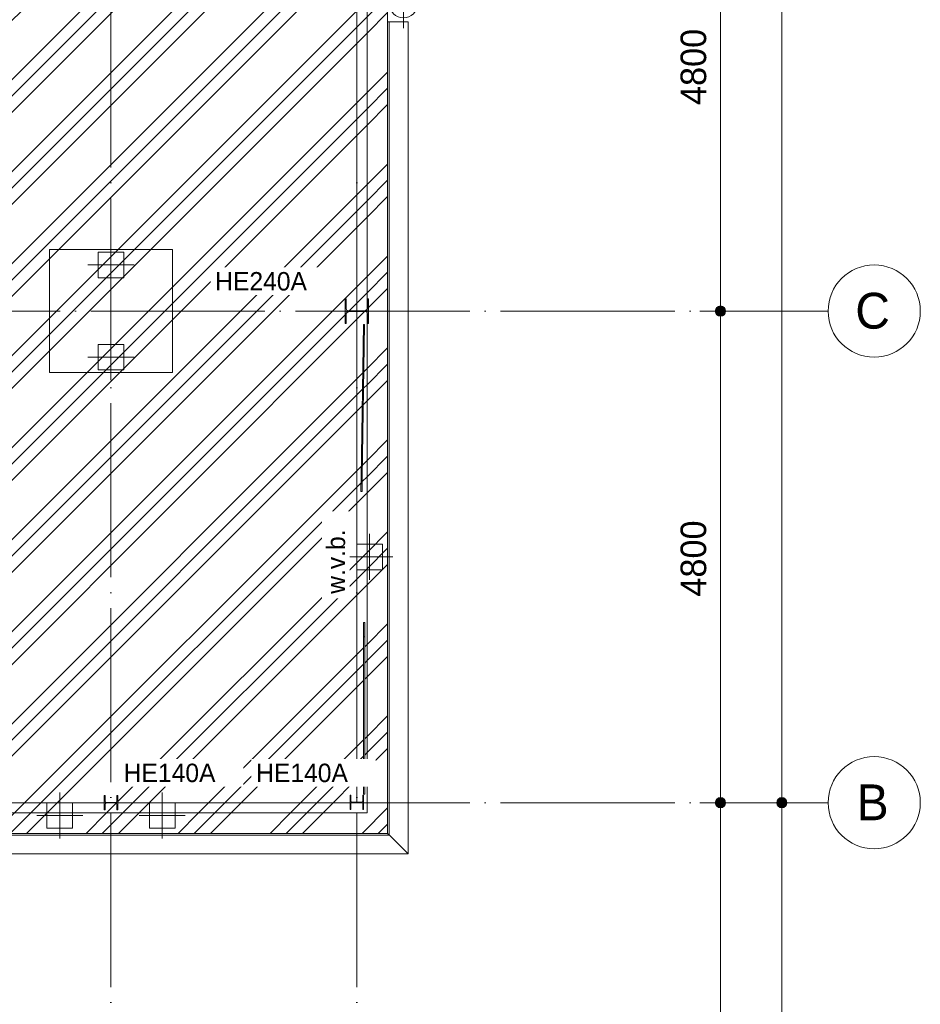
# Model space of a CAD drawing. Header units: millimetres. Extents: x -2900 to 56100, y -900 to 49332.
# Tile 27 of 35: x 47309 to 56100, y 7831 to 17445. Entities that reach past the tile are written whole.
import ezdxf

# ---------------------------------------------------------------- set-up
doc = ezdxf.new("R2010")
doc.units = ezdxf.units.MM
for name, pattern in [('WSP_hartlijn', [800, 500, -100, 100, -100]), ('WSP_hhidden', [250, 150, -100]), ('WSP_stramienlijn', [2000, 1700, -150, 0, -150])]:
    doc.linetypes.add(name, pattern=pattern)
for name, color, linetype, lineweight in [('00_algemeen - hartlijn', 7, 'WSP_hartlijn', 13), ('00_algemeen - hhidden - 0_13mm', 7, 'WSP_hhidden', 13), ('00_maatvoering', 8, 'Continuous', 13), ('00_maatvoering-100', 8, 'Continuous', 13), ('07_stramien', 4, 'Continuous', 13), ('16_funderingsconstructies', 2, 'Continuous', 18), ('17_paalfunderingen - beton', 2, 'Continuous', 18), ('23_vloeren', 2, 'Continuous', 18), ('23_vloeren - hatch', 1, 'Continuous', 18), ('28_hoofddraagconstructies - kolommen en liggers', 1, 'Continuous', 13), ('28_hoofddraagconstructies - kolommen en liggers - staal', 1, 'Continuous', 13), ('28_hoofddraagconstructies - kolommen en liggers - staal -cut-', 2, 'Continuous', 13), ('28_hoofddraagconstructies - tags', 7, 'Continuous', 18)]:
    doc.layers.add(name, color=color, linetype=linetype, lineweight=lineweight)
doc.layers.add('16_funderingsconstructies - voeten en balken', color=2, linetype='Continuous')
doc.styles.add('Revittext', font='txt', dxfattribs={"height": 350})
doc.styles.add('Revittext_1', font='txt', dxfattribs={"height": 250})
doc.styles.add('Revittext_2', font='txt', dxfattribs={"height": 180})
doc.styles.add('Revittext_I', font='txt', dxfattribs={"height": 180})
doc.dimstyles.new('WSP_25_-_transparant', dxfattribs={"dimscale": 304.8, "dimtxt": 252.223969, "dimasz": 1.312336, "dimexe": 0.656168, "dimexo": 0.0625, "dimgap": 0.213255, "dimtad": 1, "dimdec": 0, "dimzin": 0, "dimdsep": 46, "dimtxsty": 'Revittext_1', "dimblk1": 'DOTSMALL', "dimblk2": 'DOTSMALL', "dimsah": 1, "dimcen": 0.09, "dimdle": 0.656168, "dimazin": 0, "dimtfac": 1, "dimtdec": 4, "dimtix": 1, "dimtmove": 0, "dimatfit": 3, "dimfxl": 0.656168, "dimfxlon": 1, "dimtvp": 1, "dimtolj": 1, "dimtzin": 0, "dimarcsym": 2})
pattern_1 = [(45, (0, 0), (-449.013, 449.013), []), (45, (158.75, 0), (0, 898.0256), []), (45, (-158.75, 0), (0, 898.0256), [])]

# ---------------------------------------------------------------- blocks, each defined once
blk = doc.blocks.new('28_WSP_SC_staal - HE v21-0 - HE140A - S235-1323463-beg gr - plot - 100')
at = {"layer": '28_hoofddraagconstructies - kolommen en liggers', "linetype": 'WSP_hhidden'}
blk.add_hatch(color=256, dxfattribs=at).paths.add_polyline_path([(-70, -66.5), (70, -66.5), (70, -58), (14.7, -58), (6.3, -54.5), (2.7, -46), (2.7, 46), (6.3, 54.5), (14.7, 58), (70, 58), (70, 66.5), (-70, 66.5), (-70, 58), (-14.8, 58), (-6.3, 54.5), (-2.8, 46), (-2.8, -46), (-6.3, -54.5), (-14.8, -58), (-70, -58)])
at = {"layer": '28_hoofddraagconstructies - kolommen en liggers - staal -cut-'}
for p, q in [((70, 66.5), (-70, 66.5)), ((-70, 66.5), (-70, 58)), ((-70, 58), (-14.8, 58)), ((-2.8, 46), (-2.8, -46)), ((2.7, -46), (2.7, 46)), ((14.7, 58), (70, 58)), ((70, 58), (70, 66.5)), ((-70, -58), (-70, -66.5)), ((-14.8, -58), (-70, -58)), ((-70, -66.5), (70, -66.5)), ((70, -58), (14.7, -58)), ((70, -66.5), (70, -58))]:
    blk.add_line(p, q, dxfattribs=at)
for centre, start, end in [((-14.8, 46), 0, 90), ((14.7, 46), 90, 180), ((-14.8, -46), 270, 0), ((14.7, -46), 180, 270)]:
    blk.add_arc(centre, 12, start, end, dxfattribs=at)
blk = doc.blocks.new('28_WSP_SF_staal - STRIP v18-0 - RECT 80x10-1328601-beg gr - plot - 100')
at = {"layer": '28_hoofddraagconstructies - kolommen en liggers', "linetype": 'WSP_hhidden'}
blk.add_hatch(color=256, dxfattribs=at).paths.add_polyline_path([(50650.3, 12839), (50652.3, 12979.6), (50642.4, 12979.8), (50640.3, 12839.2)])
at = {"layer": '28_hoofddraagconstructies - kolommen en liggers - staal'}
for p, q in [((50642.4, 12979.8), (50664.6, 14469.6)), ((50674.6, 14469.4), (50652.3, 12979.6)), ((50664.6, 14469.6), (50674.6, 14469.4))]:
    blk.add_line(p, q, dxfattribs=at)
at = {"layer": '28_hoofddraagconstructies - kolommen en liggers - staal -cut-'}
for p, q in [((50642.4, 12979.8), (50640.3, 12839.2)), ((50652.3, 12979.6), (50642.4, 12979.8)), ((50650.3, 12839), (50652.3, 12979.6)), ((50640.3, 12839.2), (50650.3, 12839))]:
    blk.add_line(p, q, dxfattribs=at)
blk = doc.blocks.new('28_WSP_SF_staal - STRIP v18-0 - RECT 80x10-1328602-beg gr - plot - 100')
at = {"layer": '28_hoofddraagconstructies - kolommen en liggers', "linetype": 'WSP_hhidden'}
blk.add_hatch(color=256, dxfattribs=at).paths.add_polyline_path([(50676.5, 11420.3), (50676.5, 11560.9), (50666.5, 11560.9), (50666.5, 11420.3)])
at = {"layer": '28_hoofddraagconstructies - kolommen en liggers - staal'}
for p, q in [((50666.5, 9883.2), (50666.5, 11420.3)), ((50676.5, 11420.3), (50676.5, 9883.2)), ((50676.5, 9883.2), (50666.5, 9883.2))]:
    blk.add_line(p, q, dxfattribs=at)
at = {"layer": '28_hoofddraagconstructies - kolommen en liggers - staal -cut-'}
for p, q in [((50666.5, 11560.9), (50666.5, 11420.3)), ((50676.5, 11560.9), (50666.5, 11560.9)), ((50676.5, 11420.3), (50676.5, 11560.9)), ((50666.5, 11420.3), (50676.5, 11420.3))]:
    blk.add_line(p, q, dxfattribs=at)
blk = doc.blocks.new('28_WSP_SF_staal - HFL v21-0 - Lequ 200x200x16 - S235-1217634-beg gr - plot - 100')
at = {"layer": '00_algemeen - hhidden - 0_13mm'}
blk.add_line((-4784, 39.2), (4816, 39.2), dxfattribs=at)
blk = doc.blocks.new('17_WSP_FD_beton - fundatiepaal v21-1 - ø273_285 _stalen buis_ met kopmoment-1364903-beg gr - plot - 100')
at = {"layer": '00_algemeen - hartlijn'}
for p, q in [((0, -236.5), (0, 236.5)), ((-236.5, 0), (236.5, 0))]:
    blk.add_line(p, q, dxfattribs=at)
at = {"layer": '17_paalfunderingen - beton'}
blk.add_circle((0, 0), 136.5, dxfattribs=at)
blk = doc.blocks.new('28_WSP_SF_staal - HFL v21-0 - Lequ 200x200x16 - S235-1357833-beg gr - plot - 100')
at = {"layer": '00_algemeen - hhidden - 0_13mm'}
blk.add_line((-3962.5, -39.2), (3978.5, -39.2), dxfattribs=at)
blk = doc.blocks.new('17_WSP_FD_prefab - fundatiepaal v18-0 - 250x250-V15-beg gr - plot - 100')
at = {"layer": '16_funderingsconstructies', "color": 55, "lineweight": 13}
for p, q in [((0, -225), (0, 225)), ((-125, 125), (-125, -125)), ((125, -125), (125, 125)), ((-225, 0), (225, 0)), ((-125, -125), (125, -125))]:
    blk.add_line(p, q, dxfattribs=at)
blk = doc.blocks.new('17_WSP_FD_prefab - fundatiepaal v18-0 - 250x250-1089444-beg gr - plot - 100')
at = {"layer": '16_funderingsconstructies', "color": 55, "lineweight": 13}
for p, q in [((0, -225), (0, 225)), ((125, 125), (-125, 125)), ((-125, 125), (-125, -125)), ((125, -125), (125, 125)), ((-225, 0), (225, 0)), ((-125, -125), (125, -125))]:
    blk.add_line(p, q, dxfattribs=at)
blk = doc.blocks.new('17_WSP_FD_prefab - fundatiepaal v18-0 - 250x250-V18-beg gr - plot - 100')
at = {"layer": '16_funderingsconstructies', "color": 55, "lineweight": 13}
for p, q in [((0, -225), (0, 225)), ((125, 125), (-125, 125)), ((125, -125), (125, 125)), ((-225, 0), (225, 0)), ((-125, -125), (125, -125))]:
    blk.add_line(p, q, dxfattribs=at)
blk = doc.blocks.new('Grid - Stramienbol 9_0mm-3500-beg gr - plot - 100')
at = {"layer": '07_stramien'}
blk.add_circle((0, 0), 4.5, dxfattribs=at)
blk = doc.blocks.new('DIMBLOCK47-beg gr - plot - 100')
at = {"layer": '00_maatvoering-100'}
h = blk.add_hatch(color=256, dxfattribs=at)
edge = h.paths.add_edge_path()
edge.add_arc((54148.7, 19400), 50, 0, 360)
h = blk.add_hatch(color=256, dxfattribs=at)
edge = h.paths.add_edge_path()
edge.add_arc((54148.7, 14600), 50, 0, 360)
for p, q in [((54348.7, 19400), (53948.7, 19400)), ((54148.7, 19400), (54148.7, 14600)), ((54148.7, 19400), (54348.7, 19400)), ((54348.7, 14600), (53948.7, 14600)), ((54148.7, 14600), (54348.7, 14600))]:
    blk.add_line(p, q, dxfattribs=at)
for centre in [(54148.7, 19400), (54148.7, 14600)]:
    blk.add_circle(centre, 50, dxfattribs=at)
at = {"layer": '00_maatvoering-100', "color": 0, "insert": (53759.9, 16612), "char_height": 250, "width": 931.288, "attachment_point": 1, "rotation": 90, "line_spacing_factor": 0.931288, "style": 'Revittext_1'}
blk.add_mtext('4800', dxfattribs=at)
blk = doc.blocks.new('_DotSmall')
at = {"color": 0, "linetype": 'ByBlock', "const_width": 0.5}
blk.add_lwpolyline([(-0.0625, 0, 1), (0.0625, 0, 1)], format="xyb", close=True, dxfattribs=at)
blk = doc.blocks.new('DIMBLOCK48-beg gr - plot - 100')
at = {"layer": '00_maatvoering-100'}
h = blk.add_hatch(color=256, dxfattribs=at)
edge = h.paths.add_edge_path()
edge.add_arc((54148.7, 14600), 50, 0, 360)
h = blk.add_hatch(color=256, dxfattribs=at)
edge = h.paths.add_edge_path()
edge.add_arc((54148.7, 9800), 50, 0, 360)
for p, q in [((54348.7, 14600), (53948.7, 14600)), ((54148.7, 14600), (54148.7, 9800)), ((54148.7, 14600), (54348.7, 14600)), ((54348.7, 9800), (53948.7, 9800)), ((54148.7, 9800), (54348.7, 9800))]:
    blk.add_line(p, q, dxfattribs=at)
for centre in [(54148.7, 14600), (54148.7, 9800)]:
    blk.add_circle(centre, 50, dxfattribs=at)
at = {"layer": '00_maatvoering-100', "color": 0, "insert": (53759.9, 11812), "char_height": 250, "width": 931.288, "attachment_point": 1, "rotation": 90, "line_spacing_factor": 0.931288, "style": 'Revittext_1'}
blk.add_mtext('4800', dxfattribs=at)
blk = doc.blocks.new('DIMBLOCK49-beg gr - plot - 100')
at = {"layer": '00_maatvoering-100'}
h = blk.add_hatch(color=256, dxfattribs=at)
edge = h.paths.add_edge_path()
edge.add_arc((54148.7, 9800), 50, 0, 360)
h = blk.add_hatch(color=256, dxfattribs=at)
edge = h.paths.add_edge_path()
edge.add_arc((54148.7, 5000), 50, 0, 360)
for p, q in [((54348.7, 9800), (53948.7, 9800)), ((54148.7, 9800), (54148.7, 4800)), ((54148.7, 9800), (54348.7, 9800)), ((54348.7, 5000), (53948.7, 5000)), ((54148.7, 5000), (54348.7, 5000))]:
    blk.add_line(p, q, dxfattribs=at)
for centre in [(54148.7, 9800), (54148.7, 5000)]:
    blk.add_circle(centre, 50, dxfattribs=at)
at = {"layer": '00_maatvoering-100', "color": 0, "insert": (53759.9, 7012), "char_height": 250, "width": 931.288, "attachment_point": 1, "rotation": 90, "line_spacing_factor": 0.931288, "style": 'Revittext_1'}
blk.add_mtext('4800', dxfattribs=at)
blk = doc.blocks.new('DIMBLOCK51-beg gr - plot - 100')
at = {"layer": '00_maatvoering-100'}
h = blk.add_hatch(color=256, dxfattribs=at)
edge = h.paths.add_edge_path()
edge.add_arc((54748.7, 29000), 50, 0, 360)
h = blk.add_hatch(color=256, dxfattribs=at)
edge = h.paths.add_edge_path()
edge.add_arc((54748.7, 9800), 50, 0, 360)
for p, q in [((54948.7, 29000), (54548.7, 29000)), ((54748.7, 29000), (54748.7, 9800)), ((54748.7, 29000), (54948.7, 29000)), ((54948.7, 9800), (54548.7, 9800)), ((54748.7, 9800), (54948.7, 9800))]:
    blk.add_line(p, q, dxfattribs=at)
for centre in [(54748.7, 29000), (54748.7, 9800)]:
    blk.add_circle(centre, 50, dxfattribs=at)
at = {"layer": '00_maatvoering-100', "color": 0, "insert": (54359.9, 18915), "char_height": 250, "width": 1164.111, "attachment_point": 1, "rotation": 90, "line_spacing_factor": 0.931288, "style": 'Revittext_1'}
blk.add_mtext('19200', dxfattribs=at)
blk = doc.blocks.new('DIMBLOCK52-beg gr - plot - 100')
at = {"layer": '00_maatvoering-100'}
h = blk.add_hatch(color=256, dxfattribs=at)
edge = h.paths.add_edge_path()
edge.add_arc((54748.7, 9800), 50, 0, 360)
h = blk.add_hatch(color=256, dxfattribs=at)
edge = h.paths.add_edge_path()
edge.add_arc((54748.7, 5000), 50, 0, 360)
for p, q in [((54948.7, 9800), (54548.7, 9800)), ((54748.7, 9800), (54748.7, 4800)), ((54748.7, 9800), (54948.7, 9800)), ((54948.7, 5000), (54548.7, 5000)), ((54748.7, 5000), (54948.7, 5000))]:
    blk.add_line(p, q, dxfattribs=at)
for centre in [(54748.7, 9800), (54748.7, 5000)]:
    blk.add_circle(centre, 50, dxfattribs=at)
at = {"layer": '00_maatvoering-100', "color": 0, "insert": (54359.9, 7012), "char_height": 250, "width": 931.288, "attachment_point": 1, "rotation": 90, "line_spacing_factor": 0.931288, "style": 'Revittext_1'}
blk.add_mtext('4800', dxfattribs=at)

msp = doc.modelspace()

# ---------------------------------------------------------------- hatches: boundary and pattern name
at = {"layer": '16_funderingsconstructies - voeten en balken', "lineweight": 13}
h = msp.add_hatch(dxfattribs=at)
h.set_pattern_fill('FP_1', color=10, style=0, pattern_type=2)
h.set_pattern_definition(pattern_1)
h.paths.add_polyline_path([(50600, 9500), (50900, 9500), (50900, 29000), (50700, 28999.2), (50700.2, 14614.2), (50703, 14624.7), (50703, 14720), (50715, 14720), (50715, 14480), (50703, 14480), (50703, 14575.2), (50700, 14585.7), (50700, 9700), (50600, 9700), (50600, 9538.2)])
h = msp.add_hatch(dxfattribs=at)
h.set_pattern_fill('FP_2', color=10, style=0, pattern_type=2)
h.set_pattern_definition(pattern_1)
h.paths.add_polyline_path([(50471.6, 9500), (50600, 9500), (50599.5, 9700), (41100, 9700), (41100, 9500), (49423.5, 9500)])
at = {"layer": '23_vloeren - hatch', "lineweight": 13}
h = msp.add_hatch(dxfattribs=at)
h.set_pattern_fill('FP_1', color=10, style=0, pattern_type=2)
h.set_pattern_definition(pattern_1)
h.paths.add_polyline_path([(41100, 3620), (41100, 9700), (50700, 9700), (50700, 14585.9), (50692.5, 14593.4), (50682, 14596.2), (50518, 14596.2), (50507.5, 14593.4), (50499.8, 14585.7), (50497, 14575.2), (50497, 14480), (50485, 14480), (50485, 14720), (50497, 14720), (50497, 14624.7), (50499.8, 14614.2), (50507.5, 14606.6), (50518, 14603.7), (50682.1, 14603.8), (50692.5, 14606.6), (50700, 14614.2), (50700, 29100), (38500, 29100), (38500, 19500), (33895, 19500), (33895, 19300), (33885, 19300), (33885, 19378.7), (33879.7, 19391.5), (33867, 19396.7), (33733, 19396.7), (33720.3, 19391.5), (33715, 19378.7), (33715, 19300), (33705, 19300), (33705, 19500), (29100, 19500), (29100, 38700), (26695, 38700), (26695, 38500), (26685, 38500), (26685, 38578.7), (26679.7, 38591.5), (26667, 38596.7), (26533, 38596.7), (26520.3, 38591.5), (26515, 38578.7), (26515, 38500), (26505, 38500), (26505, 38700), (19495, 38700), (19495, 38500), (19485, 38500), (19485, 38578.7), (19479.7, 38591.5), (19467, 38596.7), (19333, 38596.7), (19320.3, 38591.5), (19315, 38578.7), (19315, 38500), (19305, 38500), (19305, 38700), (12295, 38700), (12295, 38500), (12285, 38500), (12285, 38578.7), (12279.7, 38591.5), (12267, 38596.7), (12133, 38596.7), (12120.3, 38591.5), (12115, 38578.7), (12115, 38500), (12105, 38500), (12105, 38700), (5095, 38700), (5095, 38500), (5085, 38500), (5085, 38578.7), (5079.7, 38591.5), (5067, 38596.7), (4933, 38596.7), (4920.3, 38591.5), (4915, 38578.7), (4915, 38500), (4905, 38500), (4905, 38700), (2500, 38700), (2500, 19300), (4905, 19300), (4905, 19500), (4915, 19500), (4915, 19421.2), (4920.3, 19408.5), (4933, 19403.2), (5067, 19403.2), (5079.7, 19408.5), (5085, 19421.2), (5085, 19500), (5095, 19500), (5095, 19300), (9700, 19300), (9700, 14614.1), (9707.5, 14606.6), (9718, 14603.7), (9882.1, 14603.8), (9892.5, 14606.6), (9900.2, 14614.2), (9903, 14624.7), (9903, 14720), (9915, 14720), (9915, 14480), (9903, 14480), (9903, 14575.2), (9900.2, 14585.7), (9892.5, 14593.4), (9882, 14596.2), (9718, 14596.2), (9707.5, 14593.4), (9700, 14585.7), (9700, 4900), (19410, 4900), (19410, 3620), (24025, 3620), (24025, 4900), (36345, 4900), (36345, 3620), (41038, 3620)])
h.paths.add_polyline_path([(40933, 4920), (40924, 4920), (40924, 5080), (40933, 5080), (40933, 5018), (40937.4, 5007.4), (40948, 5003), (41052, 5003), (41063.1, 5008.7), (41067, 5018), (41067, 5080), (41076, 5080), (41076, 4920), (41067, 4920), (41067, 4982), (41062.6, 4992.6), (41052, 4997), (40948, 4997), (40937.4, 4992.6), (40933, 4982)])
h.paths.add_polyline_path([(33867, 4920), (33867, 4982), (33862.6, 4992.6), (33852, 4997), (33748, 4997), (33737.4, 4992.6), (33733, 4982), (33733, 4920), (33724, 4920), (33724, 5080), (33733, 5080), (33733, 5018), (33737.4, 5007.4), (33748, 5003), (33852, 5003), (33863.1, 5008.7), (33867, 5018), (33867, 5080), (33876, 5080), (33876, 4920)])
h.paths.add_polyline_path([(26667, 4920), (26667, 4982), (26662.6, 4992.6), (26652, 4997), (26548, 4997), (26537.4, 4992.6), (26533, 4982), (26533, 4920), (26524, 4920), (26524, 5080), (26533, 5080), (26533, 5018), (26537.4, 5007.4), (26548, 5003), (26652, 5003), (26663.1, 5008.7), (26667, 5018), (26667, 5080), (26676, 5080), (26676, 4920)])
h.paths.add_polyline_path([(19324, 4920), (19324, 5080), (19333, 5080), (19333, 5018), (19337.7, 5007.3), (19348, 5003), (19452, 5003), (19463.1, 5008.7), (19467, 5018), (19467, 5080), (19476, 5080), (19476, 4920), (19467, 4920), (19467, 4982), (19462.6, 4992.6), (19452, 4997), (19345.3, 4995.9), (19337.4, 4992.6), (19333, 4982), (19333, 4920)])
h.paths.add_polyline_path([(12124, 4920), (12124, 5080), (12133, 5080), (12133, 5018), (12137.4, 5007.4), (12148, 5003), (12252, 5003), (12263.1, 5008.7), (12267, 5018), (12267, 5080), (12276, 5080), (12276, 4920), (12267, 4920), (12267, 4982), (12262.6, 4992.6), (12252, 4997), (12148, 4997), (12137.4, 4992.6), (12133, 4982), (12133, 4920)])
h.paths.add_polyline_path([(41005, 5090.6), (40995, 5090.6), (40995, 6820.3), (41005, 6820.3), (41005, 6676.4)])
h.paths.add_polyline_path([(40995, 7949.4), (40995, 9689.5), (41005, 9689.5), (41005, 7949.4)])
h.paths.add_polyline_path([(25125.9, 9601.5), (25079.1, 9613), (25036.4, 9635.4), (25000.3, 9667.4), (24972.9, 9707.1), (24955.8, 9752.1), (24950, 9800), (24955.8, 9847.9), (24972.9, 9892.9), (25000.3, 9932.6), (25036.4, 9964.6), (25079.1, 9987), (25125.9, 9998.5), (25174.1, 9998.5), (25220.9, 9987), (25263.6, 9964.6), (25299.7, 9932.6), (25327.1, 9892.9), (25344.2, 9847.9), (25350, 9800), (25344.2, 9752.1), (25327.1, 9707.1), (25299.7, 9667.4), (25263.6, 9635.4), (25220.9, 9613), (25174.1, 9601.5)])
h.paths.add_polyline_path([(40915, 9700), (40905, 9700), (40905, 9900), (40915, 9900), (40915, 9821.2), (40920.3, 9808.5), (40933, 9803.2), (41067, 9803.2), (41079.7, 9808.5), (41085, 9821.2), (41085, 9900), (41095, 9900), (41095, 9700), (41085, 9700), (41085, 9778.7), (41079.7, 9791.5), (41067, 9796.7), (40933, 9796.7), (40920.3, 9791.5), (40915, 9778.7)])
h.paths.add_polyline_path([(36285, 9700), (36112.9, 9700.9), (36104.4, 9704.4), (36100, 9715), (36100.9, 9887.1), (36104.4, 9895.6), (36115, 9900), (36287.1, 9899.1), (36295.6, 9895.6), (36300, 9885), (36299.1, 9712.9), (36295.6, 9704.4), (36287.1, 9700.9)])
h.paths.add_polyline_path([(19480, 9700), (19312.9, 9700.9), (19304.4, 9704.4), (19300, 9715), (19300.9, 9887.1), (19304.4, 9895.6), (19315, 9900), (19487.1, 9899.1), (19495.6, 9895.6), (19500, 9885), (19499.1, 9712.9), (19495.6, 9704.4), (19485, 9700)])
h.paths.add_polyline_path([(9715, 9700), (9705, 9700), (9705, 9900), (9715, 9900), (9715, 9821.2), (9720.3, 9808.5), (9733, 9803.2), (9867, 9803.2), (9879.7, 9808.5), (9885, 9821.2), (9885, 9900), (9895, 9900), (9895, 9700), (9885, 9700), (9885, 9778.7), (9879.7, 9791.5), (9867, 9796.7), (9733, 9796.7), (9720.3, 9791.5), (9715, 9778.7), (9715, 9774.2)])
h.paths.add_polyline_path([(36280, 9710), (36287.1, 9712.9), (36290, 9720), (36290, 9880), (36287.1, 9887.1), (36280, 9890), (36120, 9890), (36112.9, 9887.1), (36110, 9880), (36110, 9720), (36112.9, 9712.9), (36120, 9710), (36210, 9710)])
h.paths.add_polyline_path([(19410, 9710), (19480, 9710), (19487.1, 9712.9), (19490, 9720), (19490, 9880), (19487.1, 9887.1), (19480, 9890), (19320, 9890), (19312.9, 9887.1), (19310, 9880), (19310, 9720), (19312.9, 9712.9), (19320, 9710)])
h.paths.add_polyline_path([(48133.5, 9730), (48133.5, 9870), (48142, 9870), (48142, 9814.7), (48145.5, 9806.3), (48154, 9802.7), (48246, 9802.7), (48254.7, 9806.8), (48258, 9814.7), (48258, 9870), (48266.5, 9870), (48266.5, 9730), (48258, 9730), (48258, 9785.2), (48254.5, 9793.7), (48246, 9797.2), (48154, 9797.2), (48145.5, 9793.7), (48142, 9785.2), (48142, 9730)])
h.paths.add_polyline_path([(50533.5, 9732.7), (50533.5, 9872.7), (50542, 9872.7), (50542, 9817.5), (50545.5, 9809), (50554, 9805.5), (50646, 9805.5), (50654.7, 9809.5), (50658, 9817.5), (50658, 9872.7), (50666.5, 9872.7), (50666.5, 9732.7), (50658, 9733.7), (50658, 9788), (50654.5, 9796.5), (50646, 9800), (50554, 9800), (50545.5, 9796.5), (50542, 9788), (50542, 9732.7)])
h.paths.add_polyline_path([(50666.5, 9883.2), (50666.5, 11560.9), (50676.5, 11560.9), (50676.5, 9883.2), (50668.1, 9883.2)])
h.paths.add_polyline_path([(50650.3, 12839), (50640.3, 12839.2), (50664.6, 14469.6), (50674.6, 14469.4), (50650.3, 12841.4)])
h.paths.add_polyline_path([(25174.1, 14401.5), (25125.9, 14401.5), (25079.1, 14413), (25036.4, 14435.4), (25000.3, 14467.4), (24972.9, 14507.1), (24955.8, 14552.1), (24950, 14600), (24955.8, 14647.9), (24972.9, 14692.9), (25000.3, 14732.6), (25036.4, 14764.6), (25079.1, 14787), (25125.9, 14798.5), (25174.1, 14798.5), (25220.9, 14787), (25263.6, 14764.6), (25302.3, 14728.9), (25327.1, 14692.9), (25344.2, 14647.9), (25350, 14600), (25344.2, 14552.1), (25327.1, 14507.1), (25299.7, 14467.4), (25263.6, 14435.4), (25220.9, 14413)])
h.paths.add_polyline_path([(40915, 14500), (40904.4, 14504.4), (40900, 14515), (40900.9, 14687.1), (40904.4, 14695.6), (40915, 14700), (41087.1, 14699.1), (41095.6, 14695.6), (41100, 14685), (41099.1, 14512.9), (41095.6, 14504.4), (41085, 14500), (40920, 14500)])
h.paths.add_polyline_path([(33715, 14500), (33704.4, 14504.4), (33700, 14515), (33700.9, 14687.1), (33704.4, 14695.6), (33715, 14700), (33887.1, 14699.1), (33895.6, 14695.6), (33900, 14685), (33899.1, 14512.9), (33895.6, 14504.4), (33885, 14500), (33720, 14500)])
h.paths.add_polyline_path([(19485, 14500), (19312.9, 14500.9), (19304.4, 14504.4), (19300, 14515), (19300.9, 14687.1), (19304.4, 14695.6), (19315, 14700), (19487.1, 14699.1), (19495.6, 14695.6), (19500, 14685), (19499.1, 14512.9), (19495.6, 14504.4), (19487.1, 14500.9)])
h.paths.add_polyline_path([(41010, 14510), (41080, 14510), (41087.1, 14512.9), (41090, 14520), (41090, 14680), (41087.1, 14687.1), (41080, 14690), (40920, 14690), (40912.9, 14687.1), (40910, 14680), (40910, 14520), (40912.9, 14512.9), (40920, 14510)])
h.paths.add_polyline_path([(33810, 14510), (33880, 14510), (33887.1, 14512.9), (33890, 14520), (33890, 14680), (33887.1, 14687.1), (33880, 14690), (33720, 14690), (33712.9, 14687.1), (33710, 14680), (33710, 14520), (33712.9, 14512.9), (33720, 14510)])
h.paths.add_polyline_path([(19480, 14510), (19487.1, 14512.9), (19490, 14520), (19490, 14680), (19487.1, 14687.1), (19480, 14690), (19320, 14690), (19312.9, 14687.1), (19310, 14680), (19310, 14520), (19312.9, 14512.9), (19320, 14510), (19410, 14510)])
h.paths.add_polyline_path([(4920.3, 19300), (5085, 19300), (5085, 19378.7), (5079.7, 19391.5), (5067, 19396.7), (4933, 19396.7), (4920.3, 19391.5), (4915, 19378.7), (4915, 19300)])
h.paths.add_polyline_path([(50676, 19320), (50667, 19320), (50667, 19382), (50662.6, 19392.6), (50652, 19397), (50548, 19397), (50537.4, 19392.6), (50533, 19382), (50533, 19320), (50524, 19320), (50524, 19480), (50533, 19480), (50533, 19418), (50537.4, 19407.4), (50548, 19403), (50652, 19403), (50663.1, 19408.7), (50667, 19418), (50667, 19480), (50676, 19480), (50676, 19382)])
h.paths.add_polyline_path([(28933, 19320), (28924, 19320), (28924, 19480), (28933, 19480), (28933, 19418), (28937.4, 19407.4), (28948, 19403), (29052, 19403), (29063.1, 19408.7), (29067, 19418), (29067, 19480), (29076, 19480), (29076, 19320), (29067, 19320), (29067, 19382), (29062.6, 19392.6), (29052, 19397), (28948, 19397), (28937.4, 19392.6), (28933, 19382)])
h.paths.add_polyline_path([(26655, 19325), (26537.9, 19325.9), (26529.4, 19329.4), (26525, 19340), (26525.9, 19462.1), (26529.4, 19470.6), (26540, 19475), (26662.1, 19474.1), (26670.6, 19470.6), (26675, 19460), (26674.1, 19337.9), (26670.6, 19329.4), (26660, 19325)])
h.paths.add_polyline_path([(19367, 19325), (19337.9, 19325.9), (19329.4, 19329.4), (19325, 19340), (19325.9, 19462.1), (19329.4, 19470.6), (19340, 19475), (19462.1, 19474.1), (19470.6, 19470.6), (19475, 19460), (19474.1, 19337.9), (19470.6, 19329.4), (19460, 19325), (19389.3, 19325)])
h.paths.add_polyline_path([(12260, 19325), (12137.9, 19325.9), (12129.4, 19329.4), (12125, 19340), (12125.9, 19462.1), (12129.4, 19470.6), (12140, 19475), (12262.1, 19474.1), (12270.6, 19470.6), (12275, 19460), (12274.1, 19337.9), (12270.6, 19329.4), (12262.1, 19325.9)])
h.paths.add_polyline_path([(26545, 19335), (26655, 19335), (26662.1, 19337.9), (26665, 19345), (26665, 19455), (26662.1, 19462.1), (26655, 19465), (26545, 19465), (26537.9, 19462.1), (26535, 19455), (26535, 19345), (26537.9, 19337.9), (26540, 19337.1)])
h.paths.add_polyline_path([(19455, 19335), (19462.1, 19337.9), (19465, 19345), (19465, 19455), (19462.1, 19462.1), (19455, 19465), (19345, 19465), (19337.9, 19462.1), (19335, 19455), (19335, 19345), (19337.9, 19337.9), (19345, 19335), (19410, 19335)])
h.paths.add_polyline_path([(12210, 19335), (12255, 19335), (12262.1, 19337.9), (12265, 19345), (12265, 19455), (12262.1, 19462.1), (12255, 19465), (12145, 19465), (12137.9, 19462.1), (12135, 19455), (12135, 19345), (12137.9, 19337.9), (12145, 19335)])
h.paths.add_polyline_path([(40956, 19340), (40950.3, 19340.7), (40943.5, 19343.5), (40940, 19352), (40940.7, 19449.7), (40943.5, 19456.5), (40952, 19460), (41049.7, 19459.3), (41056.5, 19456.5), (41060, 19448), (41059.3, 19350.3), (41056.5, 19343.5), (41048, 19340), (41038, 19340)])
h.paths.add_polyline_path([(41044, 19348), (41049.7, 19350.3), (41052, 19356), (41052, 19444), (41049.7, 19449.7), (41044, 19452), (40956, 19452), (40950.3, 19449.7), (40948, 19444), (40948, 19356), (40950.3, 19350.3), (40956, 19348), (41038, 19348)])
h.paths.add_polyline_path([(33867, 19403.2), (33879.7, 19408.5), (33885, 19421.2), (33885, 19500), (33715, 19500), (33715, 19421.2), (33720.3, 19408.5), (33733, 19403.2), (33851.3, 19403.2)])
h.paths.add_polyline_path([(28995, 19489.2), (28995, 20686.6), (29005, 20686.6), (29005, 19489.2)])
h.paths.add_polyline_path([(29005, 21533.4), (28995, 21533.4), (28995, 22740.8), (29005, 22740.8), (29005, 21649.4)])
h.paths.add_polyline_path([(38658, 21730), (38658, 21785.2), (38654.5, 21793.7), (38646, 21797.2), (38554, 21797.2), (38545.5, 21793.7), (38542, 21785.2), (38542, 21730), (38533.5, 21730), (38533.5, 21870), (38542, 21870), (38542, 21814.7), (38545.5, 21806.3), (38554, 21802.7), (38646, 21802.7), (38654.7, 21806.8), (38658, 21814.7), (38658, 21870), (38666.5, 21870), (38666.5, 21730)])
h.paths.add_polyline_path([(29058, 22750), (29058, 22805.2), (29054.5, 22813.7), (29046, 22817.2), (28954, 22817.2), (28945.5, 22813.7), (28942, 22805.2), (28942, 22750), (28933.5, 22750), (28933.5, 22890), (28942, 22890), (28942, 22834.7), (28945.5, 22826.3), (28954, 22822.7), (29046, 22822.7), (29054.7, 22826.8), (29058, 22834.7), (29058, 22890), (29066.5, 22890), (29066.5, 22750)])
h.paths.add_polyline_path([(26462, 24100), (26453.5, 24103.5), (26450, 24112), (26450.7, 24289.7), (26453.5, 24296.5), (26462, 24300), (26739.7, 24299.3), (26746.5, 24296.5), (26750, 24288), (26749.3, 24110.3), (26746.5, 24103.5), (26738, 24100), (26466, 24100)])
h.paths.add_polyline_path([(19262, 24100), (19253.5, 24103.5), (19250, 24112), (19250.7, 24289.7), (19253.5, 24296.5), (19262, 24300), (19539.7, 24299.3), (19546.5, 24296.5), (19550, 24288), (19549.3, 24110.3), (19546.5, 24103.5), (19538, 24100), (19266, 24100)])
h.paths.add_polyline_path([(12334, 24100), (12060.3, 24100.7), (12053.5, 24103.5), (12050, 24112), (12050.7, 24289.7), (12053.5, 24296.5), (12062, 24300), (12339.7, 24299.3), (12346.5, 24296.5), (12350, 24288), (12349.3, 24110.3), (12346.5, 24103.5), (12338, 24100)])
h.paths.add_polyline_path([(5134, 24100), (4860.3, 24100.7), (4853.5, 24103.5), (4850, 24112), (4850.7, 24289.7), (4853.5, 24296.5), (4862, 24300), (5139.7, 24299.3), (5146.5, 24296.5), (5150, 24288), (5149.3, 24110.3), (5146.5, 24103.5), (5138, 24100)])
h.paths.add_polyline_path([(26466, 24108), (26734, 24108), (26739.7, 24110.3), (26742, 24116), (26742, 24284), (26739.7, 24289.7), (26734, 24292), (26466, 24292), (26460.3, 24289.7), (26458, 24284), (26458, 24116), (26460.3, 24110.3), (26462, 24109.7)])
h.paths.add_polyline_path([(19534, 24108), (19539.7, 24110.3), (19542, 24116), (19542, 24284), (19539.7, 24289.7), (19534, 24292), (19266, 24292), (19260.3, 24289.7), (19258, 24284), (19258, 24116), (19260.3, 24110.3), (19266, 24108)])
h.paths.add_polyline_path([(12066, 24108), (12334, 24108), (12339.7, 24110.3), (12342, 24116), (12342, 24284), (12339.7, 24289.7), (12334, 24292), (12066, 24292), (12060.3, 24289.7), (12058, 24284), (12058, 24116), (12060.3, 24110.3), (12062, 24109.7)])
h.paths.add_polyline_path([(4866, 24108), (5134, 24108), (5139.7, 24110.3), (5142, 24116), (5142, 24284), (5139.7, 24289.7), (5134, 24292), (4866, 24292), (4860.3, 24289.7), (4858, 24284), (4858, 24116), (4860.3, 24110.3), (4862, 24109.7)])
h.paths.add_polyline_path([(50533.5, 26530), (50533.5, 26670), (50542, 26670), (50542, 26614.7), (50545.5, 26606.3), (50554, 26602.7), (50646, 26602.7), (50654.7, 26606.8), (50658, 26614.7), (50658, 26670), (50666.5, 26670), (50666.5, 26530), (50658, 26530), (50658, 26585.2), (50654.5, 26593.7), (50646, 26597.2), (50554, 26597.2), (50545.5, 26593.7), (50542, 26585.2), (50542, 26530)])
h.paths.add_polyline_path([(38666.5, 26530), (38658, 26530), (38658, 26585.2), (38654.5, 26593.7), (38646, 26597.2), (38554, 26597.2), (38545.5, 26593.7), (38542, 26585.2), (38542, 26530), (38533.5, 26530), (38533.5, 26670), (38542, 26670), (38542, 26614.7), (38545.5, 26606.3), (38554, 26602.7), (38646, 26602.7), (38654.7, 26606.8), (38658, 26614.7), (38658, 26670), (38666.5, 26670), (38666.5, 26585.2)])
h.paths.add_polyline_path([(9700, 26921.5), (9661.2, 26926.6), (9625, 26941.6), (9592.7, 26967), (9570.1, 26996.5), (9555.1, 27032.7), (9550, 27071.5), (9555.1, 27110.3), (9570.1, 27146.5), (9593.9, 27177.6), (9625, 27201.4), (9661.2, 27216.4), (9695, 27220.8), (9695, 28668.4), (9705, 28668.4), (9705, 27220.8), (9738.8, 27216.4), (9775, 27201.4), (9806.1, 27177.6), (9829.9, 27146.5), (9844.9, 27110.3), (9850, 27071.5), (9844.9, 27032.7), (9829.9, 26996.5), (9806.1, 26965.4), (9775, 26941.6), (9738.8, 26926.6)])
h.paths.add_polyline_path([(26462, 28900), (26453.5, 28903.5), (26450, 28912), (26450.7, 29089.7), (26453.5, 29096.5), (26462, 29100), (26739.7, 29099.3), (26746.5, 29096.5), (26750, 29088), (26749.3, 28910.3), (26746.5, 28903.5), (26738, 28900), (26466, 28900)])
h.paths.add_polyline_path([(19262, 28900), (19253.5, 28903.5), (19250, 28912), (19250.7, 29089.7), (19253.5, 29096.5), (19262, 29100), (19539.7, 29099.3), (19546.5, 29096.5), (19550, 29088), (19549.3, 28910.3), (19546.5, 28903.5), (19538, 28900), (19266, 28900)])
h.paths.add_polyline_path([(5138, 28900), (4860.3, 28900.7), (4853.5, 28903.5), (4850, 28912), (4850.7, 29089.7), (4853.5, 29096.5), (4862, 29100), (5139.7, 29099.3), (5146.5, 29096.5), (5150, 29088), (5149.3, 28910.3), (5146.5, 28903.5), (5139.7, 28900.7)])
h.paths.add_polyline_path([(12338, 28900), (12060.3, 28900.7), (12053.5, 28903.5), (12050, 28912), (12050.7, 29089.7), (12053.5, 29096.5), (12062, 29100), (12339.7, 29099.3), (12346.5, 29096.5), (12350, 29088), (12349.3, 28910.3), (12346.5, 28903.5), (12339.7, 28900.7)])
h.paths.add_polyline_path([(26734, 28908), (26739.7, 28910.3), (26742, 28916), (26742, 29084), (26739.7, 29089.7), (26734, 29092), (26466, 29092), (26460.3, 29089.7), (26458, 29084), (26458, 28916), (26460.3, 28910.3), (26466, 28908), (26558, 28908)])
h.paths.add_polyline_path([(19534, 28908), (19539.7, 28910.3), (19542, 28916), (19542, 29084), (19539.7, 29089.7), (19534, 29092), (19266, 29092), (19260.3, 29089.7), (19258, 29084), (19258, 28916), (19260.3, 28910.3), (19266, 28908), (19358, 28908)])
h.paths.add_polyline_path([(12066, 28908), (12334, 28908), (12339.7, 28910.3), (12342, 28916), (12342, 29084), (12339.7, 29089.7), (12334, 29092), (12066, 29092), (12060.3, 29089.7), (12058, 29084), (12058, 28916), (12060.3, 28910.3), (12062, 28909.7)])
h.paths.add_polyline_path([(4866, 28908), (5134, 28908), (5139.7, 28910.3), (5142, 28916), (5142, 29084), (5139.7, 29089.7), (5134, 29092), (4866, 29092), (4860.3, 29089.7), (4858, 29084), (4858, 28916), (4860.3, 28910.3), (4862, 28909.7)])
h.paths.add_polyline_path([(48133.5, 28930), (48133.5, 29070), (48142, 29070), (48142, 29014.7), (48145.5, 29006.3), (48154, 29002.7), (48246, 29002.7), (48254.7, 29006.8), (48258, 29014.7), (48258, 29070), (48266.5, 29070), (48266.5, 28930), (48258, 28930), (48258, 28985.2), (48254.5, 28993.7), (48246, 28997.2), (48154, 28997.2), (48145.5, 28993.7), (48142, 28985.2), (48142, 28930)])
h.paths.add_polyline_path([(45858, 28930), (45858, 28985.2), (45854.5, 28993.7), (45846, 28997.2), (45754, 28997.2), (45745.5, 28993.7), (45742, 28985.2), (45742, 28930), (45733.5, 28930), (45733.5, 29070), (45742, 29070), (45742, 29014.7), (45745.5, 29006.3), (45754.8, 29002.7), (45846, 29002.7), (45854.7, 29006.8), (45858, 29014.7), (45858, 29070), (45866.5, 29070), (45866.5, 28930)])
h.paths.add_polyline_path([(43342, 28930), (43333.5, 28930), (43333.5, 29070), (43342, 29070), (43342, 29014.7), (43345.5, 29006.3), (43354, 29002.7), (43446, 29002.7), (43454.7, 29006.8), (43458, 29014.7), (43458, 29070), (43466.5, 29070), (43466.5, 28930), (43458, 28930), (43458, 28985.2), (43454.5, 28993.7), (43446, 28997.2), (43354, 28997.2), (43345.5, 28993.7), (43342, 28985.2)])
h.paths.add_polyline_path([(41058, 28930), (41058, 28985.2), (41054.5, 28993.7), (41046, 28997.2), (40954, 28997.2), (40945.5, 28993.7), (40942, 28985.2), (40942, 28930), (40933.5, 28930), (40933.5, 29070), (40942, 29070), (40942, 29014.7), (40945.5, 29006.3), (40954, 29002.7), (41046, 29002.7), (41054.7, 29006.8), (41058, 29014.7), (41058, 29070), (41066.5, 29070), (41066.5, 28930)])
h.paths.add_polyline_path([(45726.2, 28990), (44922.7, 28990), (44922.7, 29000), (45726.2, 29000)])
h.paths.add_polyline_path([(43473.8, 28990), (43473.8, 29000), (44277.3, 29000), (44277.3, 28990), (43658.5, 28990)])
h.paths.add_polyline_path([(9700, 29736.6), (9695, 29736.6), (9695, 31184.2), (9661.2, 31188.6), (9625, 31203.6), (9592.7, 31229), (9570.1, 31258.5), (9555.1, 31294.7), (9550, 31333.5), (9555.1, 31372.3), (9570.1, 31408.5), (9593.9, 31439.6), (9625, 31463.4), (9661.2, 31478.4), (9700, 31483.5), (9738.8, 31478.4), (9775, 31463.4), (9806.1, 31439.6), (9829.9, 31408.5), (9844.9, 31372.3), (9850, 31333.5), (9844.9, 31294.7), (9829.9, 31258.5), (9806.1, 31227.4), (9775, 31203.6), (9738.8, 31188.6), (9705, 31184.2), (9705, 29736.6)])
h.paths.add_polyline_path([(26738, 33700), (26460.3, 33700.7), (26453.5, 33703.5), (26450, 33712), (26450.7, 33889.7), (26453.5, 33896.5), (26462, 33900), (26739.7, 33899.3), (26746.5, 33896.5), (26750, 33888), (26749.3, 33710.3), (26746.5, 33703.5), (26739.7, 33700.7)])
h.paths.add_polyline_path([(19538, 33700), (19260.3, 33700.7), (19253.5, 33703.5), (19250, 33712), (19250.7, 33889.7), (19253.5, 33896.5), (19262, 33900), (19539.7, 33899.3), (19546.5, 33896.5), (19550, 33888), (19549.3, 33710.3), (19546.5, 33703.5), (19539.7, 33700.7)])
h.paths.add_polyline_path([(12334, 33700), (12060.3, 33700.7), (12053.5, 33703.5), (12050, 33712), (12050.7, 33889.7), (12053.5, 33896.5), (12062, 33900), (12339.7, 33899.3), (12346.5, 33896.5), (12350, 33888), (12349.3, 33710.3), (12346.5, 33703.5), (12338, 33700)])
h.paths.add_polyline_path([(4862, 33700), (4853.5, 33703.5), (4850, 33712), (4850.7, 33889.7), (4853.5, 33896.5), (4862, 33900), (5139.7, 33899.3), (5146.5, 33896.5), (5150, 33888), (5149.3, 33710.3), (5146.5, 33703.5), (5138, 33700), (4866, 33700)])
h.paths.add_polyline_path([(26558, 33708), (26734, 33708), (26739.7, 33710.3), (26742, 33716), (26742, 33884), (26739.7, 33889.7), (26734, 33892), (26466, 33892), (26460.3, 33889.7), (26458, 33884), (26458, 33716), (26460.3, 33710.3), (26466, 33708)])
h.paths.add_polyline_path([(19358, 33708), (19534, 33708), (19539.7, 33710.3), (19542, 33716), (19542, 33884), (19539.7, 33889.7), (19534, 33892), (19266, 33892), (19260.3, 33889.7), (19258, 33884), (19258, 33716), (19260.3, 33710.3), (19266, 33708)])
h.paths.add_polyline_path([(12158, 33708), (12334, 33708), (12339.7, 33710.3), (12342, 33716), (12342, 33884), (12339.7, 33889.7), (12334, 33892), (12066, 33892), (12060.3, 33889.7), (12058, 33884), (12058, 33716), (12060.3, 33710.3), (12066, 33708)])
h.paths.add_polyline_path([(4866, 33708), (5134, 33708), (5139.7, 33710.3), (5142, 33716), (5142, 33884), (5139.7, 33889.7), (5134, 33892), (4866, 33892), (4860.3, 33889.7), (4858, 33884), (4858, 33716), (4860.3, 33710.3), (4862, 33709.7)])
h.paths.add_polyline_path([(26548.7, 38603.2), (26667, 38603.2), (26679.7, 38608.5), (26685, 38621.2), (26685, 38700), (26515, 38700), (26515, 38621.2), (26520.3, 38608.5), (26533, 38603.2)])
h.paths.add_polyline_path([(19451.3, 38603.2), (19467, 38603.2), (19479.7, 38608.5), (19485, 38621.2), (19485, 38700), (19315, 38700), (19315, 38621.2), (19320.3, 38608.5), (19333, 38603.2), (19348.7, 38603.2)])
h.paths.add_polyline_path([(12133, 38603.2), (12267, 38603.2), (12279.7, 38608.5), (12285, 38621.2), (12285, 38700), (12115, 38700), (12115, 38621.2), (12120.3, 38608.5), (12126.3, 38606)])
h.paths.add_polyline_path([(4933, 38603.2), (5067, 38603.2), (5079.7, 38608.5), (5085, 38621.2), (5085, 38700), (4915, 38700), (4915, 38621.2), (4920.3, 38608.5), (4926.3, 38606)])
at = {"layer": '28_hoofddraagconstructies - kolommen en liggers - staal'}
for points in [[(50715, 14480), (50715, 14720), (50703, 14720), (50703, 14624.7), (50700.2, 14614.2), (50692.5, 14606.6), (50682, 14603.7), (50518, 14603.7), (50507.5, 14606.6), (50499.8, 14614.2), (50497, 14624.7), (50497, 14720), (50485, 14720), (50485, 14480), (50497, 14480), (50497, 14575.2), (50499.8, 14585.7), (50507.5, 14593.4), (50518, 14596.2), (50682, 14596.2), (50692.5, 14593.4), (50700.2, 14585.7), (50703, 14575.2), (50703, 14480)], [(48142, 9730), (48142, 9785.2), (48145.5, 9793.7), (48154, 9797.2), (48246, 9797.2), (48254.5, 9793.7), (48258, 9785.2), (48258, 9730), (48266.5, 9730), (48266.5, 9870), (48258, 9870), (48258, 9814.7), (48254.5, 9806.3), (48246, 9802.7), (48154, 9802.7), (48145.5, 9806.3), (48142, 9814.7), (48142, 9870), (48133.5, 9870), (48133.5, 9730)]]:
    msp.add_hatch(color=256, dxfattribs=at).paths.add_polyline_path(points)

# ---------------------------------------------------------------- linework, layer by layer
at = {"layer": '07_stramien', "linetype": 'WSP_stramienlijn'}
for p, q in [((48200, 0), (48200, 48432.3)), ((50600, 0), (50600, 48432.3)), ((-2000, 14600), (55200, 14600)), ((-2000, 9800), (55200, 9800))]:
    msp.add_line(p, q, dxfattribs=at)
at = {"layer": '16_funderingsconstructies - voeten en balken', "color": 8, "lineweight": 18}
for p, q in [((50900, 29000), (50900, 9500)), ((50600, 9500), (41300, 9500)), ((50600, 9500), (50900, 9500))]:
    msp.add_line(p, q, dxfattribs=at)
at = {"layer": '23_vloeren', "color": 8}
for p, q in [((50700, 14614.1), (50700, 29100)), ((50700, 9700), (50700, 14585.9)), ((41100, 9700), (50700, 9700))]:
    msp.add_line(p, q, dxfattribs=at)
at = {"layer": '23_vloeren', "color": 55, "lineweight": 13}
msp.add_line((50700, 14586), (50700, 14614), dxfattribs=at)
at = {"layer": '28_hoofddraagconstructies - kolommen en liggers', "color": 55}
for p, q in [((50600, 9800), (50600, 29000)), ((47600, 15200), (48800, 15200)), ((47600, 14000), (47600, 15200)), ((48800, 15200), (48800, 14000)), ((48800, 14000), (47600, 14000)), ((41000, 9800), (50554, 9800))]:
    msp.add_line(p, q, dxfattribs=at)
at = {"layer": '28_hoofddraagconstructies - kolommen en liggers - staal'}
for p, q in [((50900, 17425), (50907, 17425)), ((50900, 17425), (50900, 9500)), ((50907, 17425), (50916, 17425)), ((50916, 9484), (50916, 17425)), ((50916, 17425), (50934, 17425)), ((50934, 17425), (51091, 17425)), ((51091, 17425), (51100, 17425)), ((51100, 9300), (51100, 17425)), ((50900, 9500), (41300, 9500)), ((41316, 9484), (50916, 9484)), ((50907, 9493), (50900, 9500)), ((50900, 9500), (50907, 9493)), ((51091, 9309), (50934, 9466)), ((50934, 9466), (51091, 9309)), ((41500, 9300), (51100, 9300))]:
    msp.add_line(p, q, dxfattribs=at)
at = {"layer": '28_hoofddraagconstructies - kolommen en liggers - staal', "flags": 128}
for points in [[(50916, 9484), (50913.4, 9486.6), (50907, 9493)], [(50907, 9493), (50913.4, 9486.6), (50916, 9484)], [(50934, 9466), (50925, 9475), (50918.4, 9481.6), (50916, 9484)], [(50916, 9484), (50918.4, 9481.6), (50925, 9475), (50934, 9466)], [(51100, 9300), (51097.4, 9302.6), (51091, 9309)], [(51091, 9309), (51097.4, 9302.6), (51100, 9300)]]:
    msp.add_lwpolyline(points, dxfattribs=at)
at = {"layer": '28_hoofddraagconstructies - kolommen en liggers - staal -cut-'}
for p, q in [((50497, 14720), (50485, 14720)), ((50485, 14720), (50485, 14480)), ((50497, 14624.7), (50497, 14720)), ((50715, 14720), (50703, 14720)), ((50703, 14720), (50703, 14624.7)), ((50715, 14480), (50715, 14720)), ((50497, 14480), (50497, 14575.2)), ((50682, 14603.7), (50518, 14603.7)), ((50518, 14596.2), (50682, 14596.2)), ((50703, 14575.2), (50703, 14480)), ((50485, 14480), (50497, 14480)), ((50703, 14480), (50715, 14480)), ((48142, 9870), (48133.5, 9870)), ((48133.5, 9870), (48133.5, 9730)), ((48142, 9814.7), (48142, 9870)), ((48266.5, 9870), (48258, 9870)), ((48258, 9870), (48258, 9814.7)), ((48266.5, 9730), (48266.5, 9870)), ((48133.5, 9730), (48142, 9730)), ((48142, 9730), (48142, 9785.2)), ((48246, 9802.7), (48154, 9802.7)), ((48154, 9797.2), (48246, 9797.2)), ((48258, 9785.2), (48258, 9730)), ((48258, 9730), (48266.5, 9730))]:
    msp.add_line(p, q, dxfattribs=at)
for centre, radius, start, end in [((50518, 14624.7), 21, 180, 270), ((50682, 14624.7), 21, 270, 0), ((50518, 14575.2), 21, 90, 180), ((50682, 14575.2), 21, 0, 90), ((48154, 9814.7), 12, 180, 270), ((48246, 9814.7), 12, 270, 0), ((48154, 9785.2), 12, 90, 180), ((48246, 9785.2), 12, 0, 90)]:
    msp.add_arc(centre, radius, start, end, dxfattribs=at)

# ---------------------------------------------------------------- block references
at = {"layer": '00_algemeen - hartlijn', "rotation": 89.9999999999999}
msp.add_blockref('28_WSP_SC_staal - HE v21-0 - HE140A - S235-1323463-beg gr - plot - 100', (50600, 9802.7), dxfattribs=at)
at = {"layer": '00_algemeen - hhidden - 0_13mm', "rotation": 270.0000000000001}
msp.add_blockref('28_WSP_SF_staal - HFL v21-0 - Lequ 200x200x16 - S235-1357833-beg gr - plot - 100', (50955.2, 13462.5), dxfattribs=at)
at = {"layer": '00_algemeen - hhidden - 0_13mm'}
msp.add_blockref('28_WSP_SF_staal - HFL v21-0 - Lequ 200x200x16 - S235-1217634-beg gr - plot - 100', (46100, 9444.8), dxfattribs=at)
at = {"layer": '07_stramien', "xscale": 99.99999999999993, "yscale": 99.99999999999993, "zscale": 99.99999999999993, "rotation": 269.9999999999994}
for p in [(55650, 14600), (55650, 9800)]:
    msp.add_blockref('Grid - Stramienbol 9_0mm-3500-beg gr - plot - 100', p, dxfattribs=at)
at = {"layer": '16_funderingsconstructies', "rotation": 89.9999999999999}
msp.add_blockref('17_WSP_FD_beton - fundatiepaal v21-1 - ø273_285 _stalen buis_ met kopmoment-1364903-beg gr - plot - 100', (51055, 17600), dxfattribs=at)
at = {"layer": '16_funderingsconstructies', "color": 55, "lineweight": 13}
for name, p in [('17_WSP_FD_prefab - fundatiepaal v18-0 - 250x250-1089444-beg gr - plot - 100', (48200, 15050)), ('17_WSP_FD_prefab - fundatiepaal v18-0 - 250x250-1089444-beg gr - plot - 100', (48200, 14150)), ('17_WSP_FD_prefab - fundatiepaal v18-0 - 250x250-V18-beg gr - plot - 100', (50725, 12200)), ('17_WSP_FD_prefab - fundatiepaal v18-0 - 250x250-V15-beg gr - plot - 100', (47700, 9675)), ('17_WSP_FD_prefab - fundatiepaal v18-0 - 250x250-V15-beg gr - plot - 100', (48700, 9675))]:
    msp.add_blockref(name, p, dxfattribs=at)
at = {"layer": '28_hoofddraagconstructies - kolommen en liggers - staal'}
for name in ['28_WSP_SF_staal - STRIP v18-0 - RECT 80x10-1328601-beg gr - plot - 100', '28_WSP_SF_staal - STRIP v18-0 - RECT 80x10-1328602-beg gr - plot - 100']:
    msp.add_blockref(name, (0, 0), dxfattribs=at)

# ---------------------------------------------------------------- texts
at = {"layer": '07_stramien', "char_height": 350, "attachment_point": 1, "style": 'Revittext'}
for s, insert, width in [('C', (55465.4, 14778.3), 432.911), ('B', (55478.9, 9978.3), 400.844)]:
    msp.add_mtext(s, dxfattribs=dict(at, insert=insert, width=width))

# ---------------------------------------------------------------- dimensions: what is measured, and where the dimension line sits
at = {"layer": '00_maatvoering'}
for base, p1, p2, override, picture, middle in [((54748.7, 9800), (54948.7, 29000), (54948.7, 9800), {"dimpost": '<>', "dimfxl": 19200}, 'DIMBLOCK51-beg gr - plot - 100', (54556, 19400)), ((54148.7, 14600), (54348.7, 19400), (54348.7, 14600), {"dimpost": '<>', "dimfxl": 4800}, 'DIMBLOCK47-beg gr - plot - 100', (53956, 17000)), ((54148.7, 9800), (54348.7, 14600), (54348.7, 9800), {"dimpost": '<>', "dimfxl": 4800}, 'DIMBLOCK48-beg gr - plot - 100', (53956, 12200)), ((54148.7, 5000), (54348.7, 9800), (54348.7, 5000), {"dimpost": '<>', "dimfxl": 4800}, 'DIMBLOCK49-beg gr - plot - 100', (53956, 7400)), ((54748.7, 5000), (54948.7, 9800), (54948.7, 5000), {"dimpost": '<>', "dimfxl": 4800}, 'DIMBLOCK52-beg gr - plot - 100', (54556, 7400))]:
    dim = msp.add_linear_dim(base=base, p1=p1, p2=p2, angle=90, dimstyle='WSP_25_-_transparant', override=override, dxfattribs=at)
    dim.commit()
    dim.dimension.update_dxf_attribs({"geometry": picture, "text_midpoint": middle})

# ---------------------------------------------------------------- next in the draw order: texts
at = {"layer": '28_hoofddraagconstructies - tags', "lineweight": 13, "char_height": 180, "width": 1122.362, "attachment_point": 1, "style": 'Revittext_I', "bg_fill": 3, "box_fill_scale": 1.25, "bg_fill_color": 256, "bg_fill_true_color": 13158600, "bg_fill_transparency": 0}
for s, insert in [('HE240A', (49216.7, 14981)), ('HE140A', (48323.7, 10181)), ('HE140A', (49616.4, 10181))]:
    msp.add_mtext(s, dxfattribs=dict(at, insert=insert))
at = {"layer": '28_hoofddraagconstructies - tags', "lineweight": 13, "insert": (50305.2, 11839.2), "char_height": 180, "width": 761.603, "attachment_point": 1, "rotation": 90, "style": 'Revittext_2', "bg_fill": 3, "box_fill_scale": 1.25, "bg_fill_color": 256, "bg_fill_true_color": 13158600, "bg_fill_transparency": 0}
msp.add_mtext('w.v.b.', dxfattribs=at)

doc.saveas('drawing.dxf')
